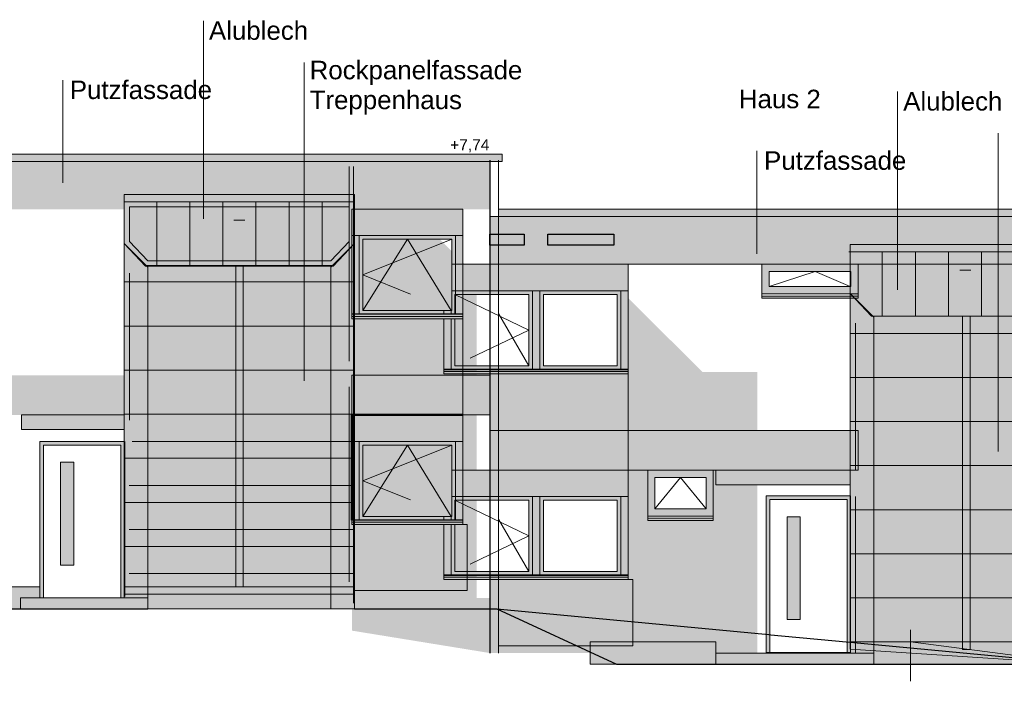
# Model space of a CAD drawing. Header units: metres. Extents: x -8.5 to 47, y -9.6 to 55.9.
# Tile 5 of 13: x 14.8 to 28.2, y 19.3 to 28.3. Entities that reach past the tile are written whole.
import ezdxf

# ---------------------------------------------------------------- set-up
doc = ezdxf.new("R2010")
doc.units = ezdxf.units.M
doc.set_wipeout_variables(frame=1)
doc.linetypes.add('Linienart-2', pattern=[2.999816, 1.999869, -0.999947])
doc.linetypes.add('Linienart-3', pattern=[3.999763, 2.999816, -0.999947])
for name, color, linetype in [('002AA_AA', 109, 'Continuous'), ('003ARCH_A', 7, 'Continuous'), ('003TX_ML', 7, 'Continuous'), ('003TX_TXT', 7, 'Continuous')]:
    doc.layers.add(name, color=color, linetype=linetype)
doc.layers.add('003SON_SON', color=7, linetype='Continuous', plot=False)
doc.styles.add('ARIAL', font='arial.ttf')
doc.styles.add('Arial (bold)', font='arial.ttf')
doc.styles.add('Arial Narrow', font='arial.ttf')

# ---------------------------------------------------------------- blocks, each defined once
blk = doc.blocks.new('Gruppe-40-1')
at = {"layer": '003ARCH_A', "linetype": 'Continuous', "lineweight": 0}
for points in [[(-12.488, -16.334), (-12.488, -14.904), (-9.978, -14.904), (-9.978, -16.334), (-10.078, -16.334), (-10.078, -15.264), (-12.388, -15.264), (-12.388, -16.334)], [(-12.388, -15.264), (-11.283, -15.264), (-11.283, -16.334), (-12.388, -16.334)], [(-11.283, -15.264), (-11.183, -15.264), (-11.183, -16.334), (-11.283, -16.334)], [(-11.183, -15.264), (-10.078, -15.264), (-10.078, -16.334), (-11.183, -16.334)]]:
    blk.add_hatch(color=252, dxfattribs=at).paths.add_polyline_path(points)
at = {"layer": '003ARCH_A', "linetype": 'Continuous', "lineweight": 0, "true_color": 0xaaaaaa}
blk.add_hatch(color=253, dxfattribs=at).paths.add_polyline_path([(-12.488, -16.364), (-9.978, -16.364), (-9.978, -16.394), (-12.488, -16.394)])
at = {"layer": '003ARCH_A', "color": 7, "linetype": 'Continuous', "lineweight": 13}
for p, q in [((-9.978, -15.264), (-12.488, -15.264)), ((-12.388, -16.284), (-12.388, -15.314)), ((-11.283, -16.284), (-11.283, -15.314)), ((-11.183, -16.284), (-11.183, -15.314)), ((-10.078, -16.284), (-10.078, -15.314)), ((-9.978, -16.334), (-12.488, -16.334))]:
    blk.add_line(p, q, dxfattribs=at)
at = {"layer": '003ARCH_A', "color": 7, "linetype": 'Continuous', "lineweight": 18, "flags": 128}
for points in [[(-12.488, -16.334), (-12.488, -14.904), (-9.978, -14.904), (-9.978, -16.334), (-10.078, -16.334), (-10.078, -15.264), (-12.388, -15.264), (-12.388, -16.334)], [(-12.388, -15.264), (-11.283, -15.264), (-11.283, -16.334), (-12.388, -16.334)], [(-11.283, -15.264), (-11.183, -15.264), (-11.183, -16.334), (-11.283, -16.334)], [(-11.183, -15.264), (-10.078, -15.264), (-10.078, -16.334), (-11.183, -16.334)], [(-12.488, -16.364), (-9.978, -16.364), (-9.978, -16.394), (-12.488, -16.394)]]:
    blk.add_lwpolyline(points, close=True, dxfattribs=at)
at = {"color": 255, "linetype": 'Continuous', "lineweight": 18}
for points in [[(-12.338, -15.314), (-11.333, -15.314), (-11.333, -16.284), (-12.338, -16.284)], [(-11.133, -15.314), (-10.128, -15.314), (-10.128, -16.284), (-11.133, -16.284)]]:
    blk.add_wipeout(points, dxfattribs=at).dxf.layer = '003ARCH_A'
at = {"layer": '003ARCH_A', "color": 7, "linetype": 'Linienart-2', "lineweight": 18}
blk.add_line((-11.333, -16.284), (-11.743, -15.574), dxfattribs=at)
at = {"layer": '003ARCH_A', "color": 7, "linetype": 'Continuous', "lineweight": 35}
blk.add_line((-12.488, -16.334), (-9.978, -16.334), dxfattribs=at)
at = {"layer": '003ARCH_A', "color": 7, "linetype": 'Continuous', "lineweight": 18, "flags": 128}
for points in [[(-12.338, -15.314), (-11.333, -15.314), (-11.333, -16.284), (-12.338, -16.284)], [(-11.133, -15.314), (-10.128, -15.314), (-10.128, -16.284), (-11.133, -16.284)], [(-12.488, -16.334), (-9.978, -16.334), (-9.978, -16.364), (-12.488, -16.364)]]:
    blk.add_lwpolyline(points, close=True, dxfattribs=at)
at = {"layer": '003ARCH_A', "color": 7, "linetype": 'Linienart-2', "lineweight": 18, "flags": 128}
blk.add_lwpolyline([(-12.338, -15.314), (-11.333, -15.799), (-12.338, -16.284)], dxfattribs=at)
blk = doc.blocks.new('Gruppe-41-1')
at = {"layer": '003ARCH_A', "linetype": 'Continuous', "lineweight": 0}
for points in [[(-12.488, -19.134), (-12.488, -17.704), (-9.978, -17.704), (-9.978, -19.134), (-10.078, -19.134), (-10.078, -18.064), (-12.388, -18.064), (-12.388, -19.134)], [(-12.388, -18.064), (-11.283, -18.064), (-11.283, -19.134), (-12.388, -19.134)], [(-11.283, -18.064), (-11.183, -18.064), (-11.183, -19.134), (-11.283, -19.134)], [(-11.183, -18.064), (-10.078, -18.064), (-10.078, -19.134), (-11.183, -19.134)]]:
    blk.add_hatch(color=252, dxfattribs=at).paths.add_polyline_path(points)
at = {"layer": '003ARCH_A', "linetype": 'Continuous', "lineweight": 0, "true_color": 0xaaaaaa}
blk.add_hatch(color=253, dxfattribs=at).paths.add_polyline_path([(-12.488, -19.164), (-9.978, -19.164), (-9.978, -19.194), (-12.488, -19.194)])
at = {"layer": '003ARCH_A', "color": 7, "linetype": 'Continuous', "lineweight": 13}
for p, q in [((-9.978, -18.064), (-12.488, -18.064)), ((-12.388, -19.084), (-12.388, -18.114)), ((-11.283, -19.084), (-11.283, -18.114)), ((-11.183, -19.084), (-11.183, -18.114)), ((-10.078, -19.084), (-10.078, -18.114)), ((-9.978, -19.134), (-12.488, -19.134))]:
    blk.add_line(p, q, dxfattribs=at)
at = {"layer": '003ARCH_A', "color": 7, "linetype": 'Continuous', "lineweight": 18, "flags": 128}
for points in [[(-12.488, -19.134), (-12.488, -17.704), (-9.978, -17.704), (-9.978, -19.134), (-10.078, -19.134), (-10.078, -18.064), (-12.388, -18.064), (-12.388, -19.134)], [(-12.388, -18.064), (-11.283, -18.064), (-11.283, -19.134), (-12.388, -19.134)], [(-11.283, -18.064), (-11.183, -18.064), (-11.183, -19.134), (-11.283, -19.134)], [(-11.183, -18.064), (-10.078, -18.064), (-10.078, -19.134), (-11.183, -19.134)], [(-12.488, -19.164), (-9.978, -19.164), (-9.978, -19.194), (-12.488, -19.194)]]:
    blk.add_lwpolyline(points, close=True, dxfattribs=at)
at = {"color": 255, "linetype": 'Continuous', "lineweight": 18}
for points in [[(-12.338, -18.114), (-11.333, -18.114), (-11.333, -19.084), (-12.338, -19.084)], [(-11.133, -18.114), (-10.128, -18.114), (-10.128, -19.084), (-11.133, -19.084)]]:
    blk.add_wipeout(points, dxfattribs=at).dxf.layer = '003ARCH_A'
at = {"layer": '003ARCH_A', "color": 7, "linetype": 'Linienart-2', "lineweight": 18}
blk.add_line((-11.333, -19.084), (-11.743, -18.374), dxfattribs=at)
at = {"layer": '003ARCH_A', "color": 7, "linetype": 'Continuous', "lineweight": 35}
blk.add_line((-12.488, -19.134), (-9.978, -19.134), dxfattribs=at)
at = {"layer": '003ARCH_A', "color": 7, "linetype": 'Continuous', "lineweight": 18, "flags": 128}
for points in [[(-12.338, -18.114), (-11.333, -18.114), (-11.333, -19.084), (-12.338, -19.084)], [(-11.133, -18.114), (-10.128, -18.114), (-10.128, -19.084), (-11.133, -19.084)], [(-12.488, -19.134), (-9.978, -19.134), (-9.978, -19.164), (-12.488, -19.164)]]:
    blk.add_lwpolyline(points, close=True, dxfattribs=at)
at = {"layer": '003ARCH_A', "color": 7, "linetype": 'Linienart-2', "lineweight": 18, "flags": 128}
blk.add_lwpolyline([(-12.338, -18.114), (-11.333, -18.599), (-12.338, -19.084)], dxfattribs=at)
blk = doc.blocks.new('Gruppe-42-1')
at = {"layer": '003ARCH_A', "linetype": 'Continuous', "lineweight": 0}
for points in [[(-12.228, -15.584), (-12.228, -14.154), (-13.738, -14.154), (-13.738, -15.584), (-13.638, -15.584), (-13.638, -14.514), (-12.328, -14.514), (-12.328, -15.584)], [(-13.638, -14.514), (-12.328, -14.514), (-12.328, -15.584), (-13.638, -15.584)]]:
    blk.add_hatch(color=252, dxfattribs=at).paths.add_polyline_path(points)
at = {"layer": '003ARCH_A', "color": 7, "linetype": 'Continuous', "lineweight": 15}
for p, q in [((-12.228, -14.514), (-13.738, -14.514)), ((-12.228, -15.584), (-13.738, -15.584))]:
    blk.add_line(p, q, dxfattribs=at)
at = {"layer": '003ARCH_A', "color": 7, "linetype": 'Continuous', "lineweight": 18, "flags": 128}
for points in [[(-12.228, -15.584), (-12.228, -14.154), (-13.738, -14.154), (-13.738, -15.584), (-13.638, -15.584), (-13.638, -14.514), (-12.328, -14.514), (-12.328, -15.584)], [(-13.638, -14.514), (-12.328, -14.514), (-12.328, -15.584), (-13.638, -15.584)]]:
    blk.add_lwpolyline(points, close=True, dxfattribs=at)
at = {"color": 255, "linetype": 'Continuous', "lineweight": 18}
blk.add_wipeout([(-13.588, -14.564), (-12.378, -14.564), (-12.378, -15.534), (-13.588, -15.534)], dxfattribs=at).dxf.layer = '003ARCH_A'
at = {"layer": '003ARCH_A', "color": 7, "linetype": 'Continuous', "lineweight": 35}
blk.add_line((-13.738, -15.584), (-12.228, -15.584), dxfattribs=at)
at = {"layer": '003ARCH_A', "color": 7, "linetype": 'Continuous', "lineweight": 18, "flags": 128}
blk.add_lwpolyline([(-13.588, -14.564), (-12.378, -14.564), (-12.378, -15.534), (-13.588, -15.534)], close=True, dxfattribs=at)
at = {"color": 255, "linetype": 'Continuous', "lineweight": 18}
blk.add_wipeout([(-13.738, -15.584), (-12.228, -15.584), (-12.228, -15.644), (-13.738, -15.644)], dxfattribs=at).dxf.layer = '003ARCH_A'
at = {"layer": '003ARCH_A', "linetype": 'Continuous', "lineweight": 0, "true_color": 0xbbbbbb}
blk.add_hatch(color=9, dxfattribs=at).paths.add_polyline_path([(-13.738, -15.614), (-12.228, -15.614), (-12.228, -15.644), (-13.738, -15.644)])
at = {"layer": '003ARCH_A', "color": 7, "linetype": 'Continuous', "lineweight": 18}
blk.add_line((-13.738, -15.614), (-12.228, -15.614), dxfattribs=at)
at = {"layer": '003ARCH_A', "color": 7, "linetype": 'Linienart-3', "lineweight": 18, "flags": 128}
blk.add_lwpolyline([(-12.388, -15.534), (-12.983, -14.564), (-13.588, -15.534)], dxfattribs=at)
at = {"layer": '003ARCH_A', "color": 7, "linetype": 'Linienart-2', "lineweight": 18, "flags": 128}
blk.add_lwpolyline([(-12.378, -14.564), (-13.588, -15.049), (-12.388, -15.534)], dxfattribs=at)
at = {"layer": '003ARCH_A', "color": 7, "linetype": 'Continuous', "lineweight": 18, "flags": 128}
for points in [[(-13.738, -15.584), (-12.228, -15.584), (-12.228, -15.644), (-13.738, -15.644)], [(-13.738, -15.614), (-12.228, -15.614), (-12.228, -15.644), (-13.738, -15.644)]]:
    blk.add_lwpolyline(points, close=True, dxfattribs=at)
blk = doc.blocks.new('Gruppe-43-1')
at = {"layer": '003ARCH_A', "linetype": 'Continuous', "lineweight": 0}
for points in [[(-12.228, -18.384), (-12.228, -16.954), (-13.738, -16.954), (-13.738, -18.384), (-13.638, -18.384), (-13.638, -17.314), (-12.328, -17.314), (-12.328, -18.384)], [(-13.638, -17.314), (-12.328, -17.314), (-12.328, -18.384), (-13.638, -18.384)]]:
    blk.add_hatch(color=252, dxfattribs=at).paths.add_polyline_path(points)
at = {"layer": '003ARCH_A', "color": 7, "linetype": 'Continuous', "lineweight": 15}
for p, q in [((-12.228, -17.314), (-13.738, -17.314)), ((-12.228, -18.384), (-13.738, -18.384))]:
    blk.add_line(p, q, dxfattribs=at)
at = {"layer": '003ARCH_A', "color": 7, "linetype": 'Continuous', "lineweight": 18, "flags": 128}
for points in [[(-12.228, -18.384), (-12.228, -16.954), (-13.738, -16.954), (-13.738, -18.384), (-13.638, -18.384), (-13.638, -17.314), (-12.328, -17.314), (-12.328, -18.384)], [(-13.638, -17.314), (-12.328, -17.314), (-12.328, -18.384), (-13.638, -18.384)]]:
    blk.add_lwpolyline(points, close=True, dxfattribs=at)
at = {"color": 255, "linetype": 'Continuous', "lineweight": 18}
blk.add_wipeout([(-13.588, -17.364), (-12.378, -17.364), (-12.378, -18.334), (-13.588, -18.334)], dxfattribs=at).dxf.layer = '003ARCH_A'
at = {"layer": '003ARCH_A', "color": 7, "linetype": 'Continuous', "lineweight": 35}
blk.add_line((-13.738, -18.384), (-12.228, -18.384), dxfattribs=at)
at = {"layer": '003ARCH_A', "color": 7, "linetype": 'Continuous', "lineweight": 18, "flags": 128}
blk.add_lwpolyline([(-13.588, -17.364), (-12.378, -17.364), (-12.378, -18.334), (-13.588, -18.334)], close=True, dxfattribs=at)
at = {"color": 255, "linetype": 'Continuous', "lineweight": 18}
blk.add_wipeout([(-13.738, -18.384), (-12.228, -18.384), (-12.228, -18.444), (-13.738, -18.444)], dxfattribs=at).dxf.layer = '003ARCH_A'
at = {"layer": '003ARCH_A', "linetype": 'Continuous', "lineweight": 0, "true_color": 0xbbbbbb}
blk.add_hatch(color=9, dxfattribs=at).paths.add_polyline_path([(-13.738, -18.414), (-12.228, -18.414), (-12.228, -18.444), (-13.738, -18.444)])
at = {"layer": '003ARCH_A', "color": 7, "linetype": 'Continuous', "lineweight": 18}
blk.add_line((-13.738, -18.414), (-12.228, -18.414), dxfattribs=at)
at = {"layer": '003ARCH_A', "color": 7, "linetype": 'Linienart-3', "lineweight": 18, "flags": 128}
blk.add_lwpolyline([(-12.388, -18.334), (-12.983, -17.364), (-13.588, -18.334)], dxfattribs=at)
at = {"layer": '003ARCH_A', "color": 7, "linetype": 'Linienart-2', "lineweight": 18, "flags": 128}
blk.add_lwpolyline([(-12.378, -17.364), (-13.588, -17.849), (-12.378, -18.334)], dxfattribs=at)
at = {"layer": '003ARCH_A', "color": 7, "linetype": 'Continuous', "lineweight": 18, "flags": 128}
for points in [[(-13.738, -18.384), (-12.228, -18.384), (-12.228, -18.444), (-13.738, -18.444)], [(-13.738, -18.414), (-12.228, -18.414), (-12.228, -18.444), (-13.738, -18.444)]]:
    blk.add_lwpolyline(points, close=True, dxfattribs=at)
blk = doc.blocks.new('Gruppe-45-1')
at = {"layer": '003ARCH_A', "linetype": 'Continuous', "lineweight": 0}
blk.add_hatch(color=252, dxfattribs=at).paths.add_polyline_path([(-8.163, -14.904), (-6.853, -14.904), (-6.853, -15.306), (-8.163, -15.306)])
at = {"layer": '003ARCH_A', "linetype": 'Continuous', "lineweight": 0, "true_color": 0xbbbbbb}
blk.add_hatch(color=9, dxfattribs=at).paths.add_polyline_path([(-8.163, -15.336), (-6.853, -15.336), (-6.853, -15.366), (-8.163, -15.366)])
at = {"layer": '003ARCH_A', "color": 7, "linetype": 'Continuous', "lineweight": 18, "flags": 128}
for points in [[(-8.163, -14.904), (-6.853, -14.904), (-6.853, -15.306), (-8.163, -15.306)], [(-8.163, -15.306), (-6.853, -15.306), (-6.853, -15.336), (-8.163, -15.336)], [(-8.163, -15.336), (-6.853, -15.336), (-6.853, -15.366), (-8.163, -15.366)]]:
    blk.add_lwpolyline(points, close=True, dxfattribs=at)
at = {"color": 255, "linetype": 'Continuous', "lineweight": 18}
blk.add_wipeout([(-8.063, -15.004), (-6.953, -15.004), (-6.953, -15.206), (-8.063, -15.206)], dxfattribs=at).dxf.layer = '003ARCH_A'
at = {"layer": '003ARCH_A', "color": 7, "linetype": 'Continuous', "lineweight": 18, "flags": 128}
blk.add_lwpolyline([(-8.063, -15.004), (-6.953, -15.004), (-6.953, -15.206), (-8.063, -15.206)], close=True, dxfattribs=at)
at = {"layer": '003ARCH_A', "color": 7, "linetype": 'Linienart-2', "lineweight": 18, "flags": 128}
blk.add_lwpolyline([(-8.063, -15.206), (-7.438, -15.004), (-6.958, -15.206)], dxfattribs=at)
blk = doc.blocks.new('Gruppe-46-1')
at = {"layer": '003ARCH_A', "linetype": 'Continuous', "lineweight": 0}
blk.add_hatch(color=252, dxfattribs=at).paths.add_polyline_path([(-9.714, -17.704), (-8.824, -17.704), (-8.824, -18.33), (-9.714, -18.33)])
at = {"layer": '003ARCH_A', "color": 7, "linetype": 'Continuous', "lineweight": 18, "flags": 128}
blk.add_lwpolyline([(-9.714, -17.704), (-8.824, -17.704), (-8.824, -18.33), (-9.714, -18.33)], close=True, dxfattribs=at)
at = {"color": 255, "linetype": 'Continuous', "lineweight": 18}
for points in [[(-9.619, -17.804), (-8.92, -17.804), (-8.92, -18.23), (-9.619, -18.23)], [(-9.714, -18.33), (-8.824, -18.33), (-8.824, -18.36), (-9.714, -18.36)]]:
    blk.add_wipeout(points, dxfattribs=at).dxf.layer = '003ARCH_A'
at = {"layer": '003ARCH_A', "linetype": 'Continuous', "lineweight": 0, "true_color": 0xbbbbbb}
blk.add_hatch(color=9, dxfattribs=at).paths.add_polyline_path([(-9.714, -18.36), (-8.824, -18.36), (-8.824, -18.39), (-9.714, -18.39)])
at = {"layer": '003ARCH_A', "color": 7, "linetype": 'Continuous', "lineweight": 18}
blk.add_line((-9.714, -18.36), (-8.824, -18.36), dxfattribs=at)
at = {"layer": '003ARCH_A', "color": 7, "linetype": 'Continuous', "lineweight": 18, "flags": 128}
for points in [[(-9.619, -17.804), (-8.92, -17.804), (-8.92, -18.23), (-9.619, -18.23)], [(-9.714, -18.33), (-8.824, -18.33), (-8.824, -18.36), (-9.714, -18.36)], [(-9.714, -18.36), (-8.824, -18.36), (-8.824, -18.39), (-9.714, -18.39)]]:
    blk.add_lwpolyline(points, close=True, dxfattribs=at)
at = {"layer": '003ARCH_A', "color": 7, "linetype": 'Linienart-2', "lineweight": 18, "flags": 128}
blk.add_lwpolyline([(-9.619, -18.23), (-9.269, -17.804), (-8.92, -18.23)], dxfattribs=at)
blk = doc.blocks.new('Gruppe-55-1')
at = {"layer": '003ARCH_A', "linetype": 'Continuous', "lineweight": 0, "true_color": 0xdddddd}
blk.add_hatch(color=254, dxfattribs=at).paths.add_polyline_path([(-16.764, -14.054), (-13.704, -14.054), (-13.704, -14.622), (-13.994, -14.928), (-16.544, -14.928), (-16.834, -14.622), (-16.834, -14.054), (-16.764, -14.054)])
at = {"layer": '003ARCH_A', "linetype": 'Continuous', "lineweight": 0, "true_color": 0x800000}
blk.add_hatch(color=16, dxfattribs=at).paths.add_polyline_path([(-13.774, -14.124), (-16.764, -14.124), (-16.764, -14.594), (-16.514, -14.858), (-15.344, -14.858), (-14.024, -14.858), (-13.774, -14.594)])
at = {"layer": '003ARCH_A', "linetype": 'Continuous', "lineweight": 0, "true_color": 0xf7eee6}
for points in [[(-16.834, -14.622), (-16.544, -14.919), (-13.994, -14.919), (-13.704, -14.622), (-13.704, -19.394), (-16.834, -19.394)], [(-15.318, -14.928), (-15.217, -14.928), (-15.217, -19.294), (-15.318, -19.294)]]:
    blk.add_hatch(color=7, dxfattribs=at).paths.add_polyline_path(points)
at = {"layer": '003ARCH_A', "color": 7, "linetype": 'Linienart-2', "lineweight": 18}
blk.add_line((-13.774, -13.574), (-13.774, -19.514), dxfattribs=at)
at = {"layer": '003ARCH_A', "color": 7, "linetype": 'Continuous', "lineweight": 18}
for p, q in [((-13.714, -13.574), (-13.714, -19.514)), ((-15.344, -14.305), (-15.194, -14.305)), ((-13.701, -15.144), (-16.834, -15.144)), ((-13.701, -15.744), (-16.834, -15.744)), ((-13.701, -16.344), (-16.834, -16.344)), ((-13.701, -16.944), (-16.834, -16.944)), ((-13.701, -17.544), (-16.834, -17.544)), ((-13.701, -18.144), (-16.834, -18.144)), ((-13.701, -18.744), (-16.834, -18.744))]:
    blk.add_line(p, q, dxfattribs=at)
at = {"layer": '003ARCH_A', "color": 7, "linetype": 'Linienart-2', "lineweight": 9}
blk.add_line((-16.764, -17.024), (-16.764, -14.224), dxfattribs=at)
at = {"layer": '003ARCH_A', "color": 7, "linetype": 'Linienart-2', "lineweight": 15}
blk.add_line((-13.774, -14.224), (-13.774, -19.514), dxfattribs=at)
at = {"layer": '003ARCH_A', "color": 7, "linetype": 'Continuous', "lineweight": 15}
for p, q in [((-16.514, -14.944), (-16.764, -14.694)), ((-14.024, -14.944), (-13.774, -14.694)), ((-16.514, -14.944), (-16.514, -19.514)), ((-14.024, -14.944), (-14.024, -19.594))]:
    blk.add_line(p, q, dxfattribs=at)
at = {"layer": '003ARCH_A', "color": 7, "linetype": 'Continuous', "lineweight": 18, "flags": 128}
blk.add_lwpolyline([(-16.764, -14.054), (-13.704, -14.054), (-13.704, -14.622), (-13.994, -14.928), (-16.544, -14.928), (-16.834, -14.622), (-16.834, -14.054), (-16.764, -14.054)], dxfattribs=at)
for points in [[(-13.774, -14.124), (-16.764, -14.124), (-16.764, -14.594), (-16.514, -14.858), (-15.344, -14.858), (-14.024, -14.858), (-13.774, -14.594)], [(-16.834, -14.622), (-16.544, -14.919), (-13.994, -14.919), (-13.704, -14.622), (-13.704, -19.394), (-16.834, -19.394)], [(-15.318, -14.928), (-15.217, -14.928), (-15.217, -19.294), (-15.318, -19.294)]]:
    blk.add_lwpolyline(points, close=True, dxfattribs=at)
blk = doc.blocks.new('Gruppe-56-1')
at = {"layer": '003ARCH_A', "linetype": 'Continuous', "lineweight": 0, "true_color": 0xdddddd}
blk.add_hatch(color=254, dxfattribs=at).paths.add_polyline_path([(-6.958, -14.634), (-3.828, -14.634), (-3.828, -15.302), (-4.118, -15.608), (-6.669, -15.608), (-6.958, -15.302)])
at = {"layer": '003ARCH_A', "linetype": 'Continuous', "lineweight": 0, "true_color": 0xf7eee6}
for points in [[(-6.955, -15.306), (-6.669, -15.608), (-4.118, -15.608), (-3.839, -15.312), (-3.838, -20.344), (-6.958, -20.144), (-6.958, -15.302)], [(-5.43, -15.608), (-5.328, -15.608), (-5.328, -20.148), (-5.43, -20.148)]]:
    blk.add_hatch(color=7, dxfattribs=at).paths.add_polyline_path(points)
at = {"layer": '003ARCH_A', "color": 7, "linetype": 'Linienart-2', "lineweight": 18}
blk.add_line((-3.898, -14.254), (-3.898, -20.194), dxfattribs=at)
at = {"layer": '003ARCH_A', "color": 7, "linetype": 'Continuous', "lineweight": 18}
for p, q in [((-3.838, -14.254), (-3.838, -20.194)), ((-6.978, -14.734), (-3.828, -14.734)), ((-5.468, -14.985), (-5.318, -14.985)), ((-6.954, -15.844), (-3.803, -15.844)), ((-6.954, -16.444), (-3.803, -16.444)), ((-6.954, -17.044), (-3.803, -17.044)), ((-6.954, -17.644), (-3.803, -17.644)), ((-6.954, -18.244), (-3.803, -18.244)), ((-6.954, -18.844), (-3.803, -18.844)), ((-6.954, -19.444), (-3.803, -19.444)), ((-6.954, -20.044), (-3.803, -20.044))]:
    blk.add_line(p, q, dxfattribs=at)
at = {"layer": '003ARCH_A', "color": 7, "linetype": 'Linienart-2', "lineweight": 9}
blk.add_line((-6.888, -17.704), (-6.888, -14.904), dxfattribs=at)
at = {"layer": '003ARCH_A', "color": 7, "linetype": 'Linienart-2', "lineweight": 15}
blk.add_line((-3.898, -14.904), (-3.898, -20.194), dxfattribs=at)
at = {"layer": '003ARCH_A', "color": 7, "linetype": 'Continuous', "lineweight": 15}
for p, q in [((-6.638, -15.624), (-6.888, -15.374)), ((-4.148, -15.624), (-3.898, -15.374)), ((-6.638, -15.624), (-6.638, -20.194)), ((-4.148, -15.624), (-4.148, -20.344)), ((-6.888, -20.194), (-6.888, -18.064))]:
    blk.add_line(p, q, dxfattribs=at)
at = {"layer": '003ARCH_A', "color": 7, "linetype": 'Continuous', "lineweight": 18, "flags": 128}
for points in [[(-6.958, -14.634), (-3.828, -14.634), (-3.828, -15.302), (-4.118, -15.608), (-6.669, -15.608), (-6.958, -15.302)], [(-5.43, -15.608), (-5.328, -15.608), (-5.328, -20.148), (-5.43, -20.148)]]:
    blk.add_lwpolyline(points, close=True, dxfattribs=at)
blk.add_lwpolyline([(-6.955, -15.306), (-6.669, -15.608), (-4.118, -15.608), (-3.839, -15.312), (-3.838, -20.344), (-6.958, -20.144), (-6.958, -15.302)], dxfattribs=at)
blk = doc.blocks.new('Gruppe-59-1')
at = {"layer": '003ARCH_A', "linetype": 'Continuous', "lineweight": 0, "true_color": 0xbbbbbb}
blk.add_hatch(color=9, dxfattribs=at).paths.add_polyline_path([(-8.101, -18.056), (-6.954, -18.056), (-6.954, -20.186), (-8.101, -20.186)])
at = {"layer": '003ARCH_A', "color": 7, "linetype": 'Continuous', "lineweight": 18, "flags": 128}
blk.add_lwpolyline([(-8.101, -18.056), (-6.954, -18.056), (-6.954, -20.186), (-8.101, -20.186)], close=True, dxfattribs=at)
at = {"color": 255, "linetype": 'Continuous', "lineweight": 18}
blk.add_wipeout([(-8.051, -18.106), (-7.001, -18.106), (-7.001, -20.186), (-8.051, -20.186)], dxfattribs=at).dxf.layer = '003ARCH_A'
at = {"layer": '003ARCH_A', "linetype": 'Continuous', "lineweight": 0, "true_color": 0xbbbbbb}
blk.add_hatch(color=9, dxfattribs=at).paths.add_polyline_path([(-7.819, -18.339), (-7.639, -18.339), (-7.639, -19.739), (-7.819, -19.739)])
at = {"layer": '003ARCH_A', "color": 7, "linetype": 'Continuous', "lineweight": 18, "flags": 128}
for points in [[(-8.051, -18.106), (-7.001, -18.106), (-7.001, -20.186), (-8.051, -20.186)], [(-7.819, -18.339), (-7.639, -18.339), (-7.639, -19.739), (-7.819, -19.739)]]:
    blk.add_lwpolyline(points, close=True, dxfattribs=at)
blk = doc.blocks.new('Gruppe-61-1')
at = {"layer": '003ARCH_A', "linetype": 'Continuous', "lineweight": 0, "true_color": 0xbbbbbb}
blk.add_hatch(color=9, dxfattribs=at).paths.add_polyline_path([(-17.982, -17.314), (-16.834, -17.314), (-16.834, -19.444), (-17.982, -19.444)])
at = {"layer": '003ARCH_A', "color": 7, "linetype": 'Continuous', "lineweight": 15}
blk.add_line((-16.828, -19.424), (-16.828, -17.314), dxfattribs=at)
at = {"layer": '003ARCH_A', "color": 7, "linetype": 'Continuous', "lineweight": 18, "flags": 128}
blk.add_lwpolyline([(-17.982, -17.314), (-16.834, -17.314), (-16.834, -19.444), (-17.982, -19.444)], close=True, dxfattribs=at)
at = {"color": 255, "linetype": 'Continuous', "lineweight": 18}
blk.add_wipeout([(-17.932, -17.364), (-16.882, -17.364), (-16.882, -19.444), (-17.932, -19.444)], dxfattribs=at).dxf.layer = '003ARCH_A'
at = {"layer": '003ARCH_A', "linetype": 'Continuous', "lineweight": 0, "true_color": 0xbbbbbb}
blk.add_hatch(color=9, dxfattribs=at).paths.add_polyline_path([(-17.7, -17.597), (-17.52, -17.597), (-17.52, -18.997), (-17.7, -18.997)])
at = {"layer": '003ARCH_A', "color": 7, "linetype": 'Continuous', "lineweight": 18, "flags": 128}
for points in [[(-17.932, -17.364), (-16.882, -17.364), (-16.882, -19.444), (-17.932, -19.444)], [(-17.7, -17.597), (-17.52, -17.597), (-17.52, -18.997), (-17.7, -18.997)]]:
    blk.add_lwpolyline(points, close=True, dxfattribs=at)
blk = doc.blocks.new('Gruppe-62-1')
at = {"layer": '003ARCH_A', "color": 7, "linetype": 'Continuous', "lineweight": 18}
for p, q in [((-16.393, -14.059), (-16.393, -14.929)), ((-15.943, -14.059), (-15.943, -14.929)), ((-15.493, -14.059), (-15.493, -14.929)), ((-15.043, -14.059), (-15.043, -14.929)), ((-14.593, -14.059), (-14.593, -14.929)), ((-14.143, -14.059), (-14.143, -14.929))]:
    blk.add_line(p, q, dxfattribs=at)
blk = doc.blocks.new('Gruppe-63-1')
at = {"layer": '003ARCH_A', "color": 7, "linetype": 'Continuous', "lineweight": 18}
for p, q in [((-6.523, -14.734), (-6.523, -15.604)), ((-6.073, -14.734), (-6.073, -15.604)), ((-5.623, -14.734), (-5.623, -15.604)), ((-5.173, -14.734), (-5.173, -15.604)), ((-4.723, -14.734), (-4.723, -15.604)), ((-4.273, -14.734), (-4.273, -15.604)), ((-3.823, -14.734), (-3.823, -15.299))]:
    blk.add_line(p, q, dxfattribs=at)

msp = doc.modelspace()

# ---------------------------------------------------------------- hatches: boundary and pattern name
at = {"layer": '003ARCH_A', "linetype": 'Continuous', "lineweight": 0}
for points in [[(8.2936, 26.4779), (21.3736, 26.4779), (21.3736, 26.3779), (8.2936, 26.3779)], [(21.3236, 25.7279), (29.3636, 25.7279), (29.3636, 25.6279), (21.3236, 25.6279)], [(21.2036, 25.6279), (29.2036, 25.6279), (29.2036, 24.9779), (21.2036, 24.9779)], [(21.2036, 25.3903), (21.6737, 25.3903), (21.6737, 25.2403), (21.2036, 25.2403)], [(21.9937, 25.3903), (22.8937, 25.3903), (22.8937, 25.2403), (21.9937, 25.2403)], [(19.3663, 24.2379), (20.8386, 24.2379), (20.8386, 22.9279), (19.3663, 22.9279)], [(19.3286, 23.4679), (21.2036, 23.4679), (21.2036, 22.9279), (19.3286, 22.9279)], [(21.3236, 23.4879), (23.0867, 23.4879), (23.0867, 22.1779), (21.3236, 22.1779)], [(14.8326, 22.9301), (16.2326, 22.9301), (16.2326, 22.7301), (14.8326, 22.7301)], [(21.2036, 22.7179), (26.2136, 22.7179), (26.2136, 22.1779), (21.2036, 22.1779)], [(24.2776, 22.1783), (26.1086, 22.1783), (26.1086, 21.9783), (24.2776, 21.9783)], [(19.3663, 21.4379), (20.8963, 21.4379), (20.8963, 20.5379), (19.3663, 20.5379)], [(21.3236, 20.6879), (23.1486, 20.6879), (23.1486, 19.7879), (21.3236, 19.7879)], [(8.7686, 20.5879), (8.7686, 20.4379), (12.6486, 20.4379), (12.6486, 20.5879), (15.085, 20.5879), (15.085, 20.4379), (14.8226, 20.4379), (14.8226, 20.2879), (8.3436, 20.2879), (8.3436, 20.5879)], [(16.2326, 20.5879), (19.3663, 20.5879), (19.3664, 20.2879), (16.5526, 20.2879), (16.5526, 20.4379), (16.2326, 20.4379)], [(14.8226, 20.4379), (16.5526, 20.4379), (16.5526, 20.2879), (14.8226, 20.2879)], [(19.3257, 20.4379), (21.2036, 20.4379), (21.2036, 19.6879), (19.3286, 19.9926), (19.3286, 20.4379)], [(24.2776, 19.8379), (24.2776, 19.7179), (24.2776, 19.5379), (22.5687, 19.5379), (22.5687, 19.8379)], [(26.1086, 19.8379), (26.9287, 19.8379), (29.2636, 19.5379), (29.2636, 19.5379), (26.4286, 19.5379), (26.4286, 19.6879), (26.1131, 19.6879), (26.1131, 19.8379)], [(24.2776, 19.6879), (26.4286, 19.6879), (26.4286, 19.5379), (24.2776, 19.5379)]]:
    msp.add_hatch(color=254, dxfattribs=at).paths.add_polyline_path(points)
at = {"layer": '003SON_SON', "linetype": 'Continuous', "lineweight": 0}
msp.add_hatch(color=251, dxfattribs=at).paths.add_polyline_path([(21.3504, 25.7279), (21.8805, 25.7279), (24.0957, 23.5128), (24.8456, 23.5128), (24.8456, 19.6879), (21.3504, 19.6879)])

# ---------------------------------------------------------------- linework, layer by layer
at = {"layer": '002AA_AA', "color": 7}
for p, q in [((8.3436, 20.2879), (14.8287, 20.2879)), ((14.8287, 20.2879), (16.5526, 20.2879)), ((19.3626, 20.2879), (21.3011, 20.2879)), ((21.3011, 20.2879), (22.9273, 19.5379)), ((22.9273, 19.5379), (24.7047, 19.5379)), ((24.7047, 19.5379), (26.4821, 19.5379)), ((26.4821, 19.5379), (29.2636, 19.5379))]:
    msp.add_line(p, q, dxfattribs=at)
at = {"layer": '003ARCH_A', "color": 7, "linetype": 'Continuous', "lineweight": 15}
msp.add_line((21.2036, 26.3779), (8.4636, 26.3779), dxfattribs=at)
at = {"layer": '003ARCH_A', "color": 7, "linetype": 'Continuous', "lineweight": 18}
for p, q in [((16.2326, 25.9279), (19.3626, 25.9279)), ((16.2326, 25.8279), (16.2326, 25.9279)), ((19.3626, 25.8279), (19.3626, 25.9279)), ((16.2326, 25.8279), (19.3626, 25.8279)), ((19.3661, 21.3679), (16.2986, 21.3679)), ((19.3661, 20.7679), (16.2986, 20.7679)), ((16.5526, 20.4379), (16.5526, 20.2879)), ((26.9287, 20.0028), (26.9287, 19.3028))]:
    msp.add_line(p, q, dxfattribs=at)
at = {"layer": '003ARCH_A', "color": 254, "linetype": 'Continuous', "lineweight": 18, "flags": 128}
for points in [[(8.2936, 26.4779), (21.3736, 26.4779), (21.3736, 26.3779), (8.2936, 26.3779)], [(21.3236, 25.7279), (29.3636, 25.7279), (29.3636, 25.6279), (21.3236, 25.6279)], [(14.8326, 22.9301), (16.2326, 22.9301), (16.2326, 22.7301), (14.8326, 22.7301)], [(14.8226, 20.4379), (16.5526, 20.4379), (16.5526, 20.2879), (14.8226, 20.2879)], [(24.2776, 19.8379), (24.2776, 19.7179), (24.2776, 19.7179), (24.2776, 19.5379), (22.5687, 19.5379), (22.5687, 19.8379)], [(24.2776, 19.6879), (26.4286, 19.6879), (26.4286, 19.5379), (24.2776, 19.5379)]]:
    msp.add_lwpolyline(points, close=True, dxfattribs=at)
at = {"layer": '003ARCH_A', "color": 254, "flags": 128}
for points in [[(21.2036, 25.3903), (21.6737, 25.3903), (21.6737, 25.2403), (21.2036, 25.2403)], [(21.9937, 25.3903), (22.8937, 25.3903), (22.8937, 25.2403), (21.9937, 25.2403)]]:
    msp.add_lwpolyline(points, close=True, dxfattribs=at)
at = {"layer": '003ARCH_A', "color": 254, "linetype": 'Continuous'}
msp.add_solid([(8.4636, 22.9279), (16.3386, 22.9279), (8.4636, 23.4679), (16.3386, 23.4679)], dxfattribs=at)
at = {"layer": '003TX_TXT', "color": 7, "linetype": 'Continuous', "lineweight": 18}
for p, q in [((17.3088, 25.5952), (17.3088, 28.2926)), ((18.6786, 23.3934), (18.6786, 27.7252)), ((15.3957, 27.4859), (15.3957, 26.0859)), ((26.7521, 24.6322), (26.7521, 27.3295)), ((28.1219, 22.4303), (28.1219, 26.7622)), ((24.839, 26.5228), (24.839, 25.1228)), ((16.5526, 20.2879), (19.3626, 20.2879))]:
    msp.add_line(p, q, dxfattribs=at)

# ---------------------------------------------------------------- block references
at = {"layer": '003ARCH_A', "color": 7}
for name in ['Gruppe-62-1', 'Gruppe-63-1']:
    msp.add_blockref(name, (33.0669, 39.8821), dxfattribs=at)

# ---------------------------------------------------------------- texts
at = {"layer": '003TX_ML', "color": 7, "insert": (20.6659, 26.6808), "char_height": 0.15103, "attachment_point": 1, "line_spacing_factor": 0.970891, "style": 'ARIAL'}
msp.add_mtext('+7,74', dxfattribs=at)
at = {"layer": '003TX_TXT', "color": 7, "attachment_point": 1}
for s, insert, char_height, line_spacing_factor, style in [('Alublech', (17.3847, 28.2856), 0.25172, 0.968358, 'Arial Narrow'), ('Rockpanelfassade\\PTreppenhaus', (18.7544, 27.7479), 0.251722, 0.968358, 'Arial Narrow'), ('Putzfassade', (15.4919, 27.4792), 0.251722, 0.968358, 'Arial Narrow'), ('Haus 2', (24.593, 27.354), 0.25172, 0.970891, 'Arial (bold)'), ('Alublech', (26.828, 27.3226), 0.25172, 0.968358, 'Arial Narrow'), ('Putzfassade', (24.9352, 26.5162), 0.251722, 0.968358, 'Arial Narrow')]:
    msp.add_mtext(s, dxfattribs=dict(at, insert=insert, char_height=char_height, line_spacing_factor=line_spacing_factor, style=style))

# ---------------------------------------------------------------- next in the draw order: block references
at = {"layer": '003ARCH_A', "color": 7}
for name in ['Gruppe-40-1', 'Gruppe-45-1', 'Gruppe-41-1', 'Gruppe-46-1']:
    msp.add_blockref(name, (33.0669, 39.8821), dxfattribs=at)

# ---------------------------------------------------------------- next in the draw order: linework, layer by layer
msp.add_line((21.2036, 26.3951), (21.2036, 19.6879), dxfattribs=at)
at = {"layer": '003ARCH_A', "color": 7, "linetype": 'Continuous', "lineweight": 18}
msp.add_line((21.3236, 26.3951), (21.3236, 19.6879), dxfattribs=at)
at = {"layer": '003ARCH_A', "color": 254, "linetype": 'Continuous', "lineweight": 18, "flags": 128}
for points in [[(21.2036, 25.6279), (29.2036, 25.6279), (29.2036, 24.9779), (21.2036, 24.9779)], [(21.3236, 23.4879), (23.0867, 23.4879), (23.0867, 22.1779), (21.3236, 22.1779)], [(21.2036, 22.7179), (26.2136, 22.7179), (26.2136, 22.1779), (21.2036, 22.1779)], [(24.2776, 22.1783), (26.1086, 22.1783), (26.1086, 21.9783), (24.2776, 21.9783)], [(21.3236, 20.6879), (23.1486, 20.6879), (23.1486, 19.7879), (21.3236, 19.7879)]]:
    msp.add_lwpolyline(points, close=True, dxfattribs=at)
at = {"layer": '003ARCH_A', "color": 7, "linetype": 'Continuous', "lineweight": 18, "flags": 128}
for points in [[(21.3236, 24.9779), (23.0886, 24.9779), (23.0886, 23.4879), (21.3236, 23.4879)], [(24.9036, 24.9779), (26.2136, 24.9779), (26.2136, 24.5162), (24.9036, 24.5162)]]:
    msp.add_lwpolyline(points, close=True, dxfattribs=at)
at = {"layer": '003ARCH_A', "color": 254, "linetype": 'Continuous'}
for points in [[(21.2036, 22.7179), (23.0886, 22.7179), (21.2036, 23.5479), (23.0886, 23.5479)], [(21.2036, 19.6879), (23.0886, 19.6879), (21.2036, 20.7479), (23.0886, 20.7479)]]:
    msp.add_solid(points, dxfattribs=at)

# ---------------------------------------------------------------- next in the draw order: block references
at = {"layer": '003ARCH_A', "color": 7}
for name in ['Gruppe-42-1', 'Gruppe-43-1']:
    msp.add_blockref(name, (33.0669, 39.8821), dxfattribs=at)
at = {"layer": '003ARCH_A', "color": 254}
msp.add_blockref('Gruppe-56-1', (33.0669, 39.8821), dxfattribs=at)

# ---------------------------------------------------------------- next in the draw order: linework, layer by layer
at = {"layer": '003ARCH_A', "color": 7, "linetype": 'Continuous', "lineweight": 18}
for p, q in [((19.3666, 22.5679), (16.3386, 22.5679)), ((19.3666, 21.9679), (16.2986, 21.9679))]:
    msp.add_line(p, q, dxfattribs=at)
at = {"layer": '003ARCH_A', "color": 7, "linetype": 'Continuous', "lineweight": 15}
msp.add_line((20.8386, 21.4979), (19.3286, 21.4979), dxfattribs=at)
at = {"layer": '003ARCH_A', "color": 254, "linetype": 'Continuous', "lineweight": 18, "flags": 128}
for points in [[(19.3666, 25.7279), (20.8386, 25.7279), (20.8386, 24.2379), (19.3666, 24.2379)], [(19.3663, 24.2379), (20.8386, 24.2379), (20.8386, 22.9279), (19.3663, 22.9279)], [(19.3286, 23.4679), (21.2036, 23.4679), (21.2036, 22.9279), (19.3286, 22.9279)], [(19.3663, 22.9279), (20.8386, 22.9279), (20.8386, 21.4379), (19.3663, 21.4379)], [(19.3663, 21.4379), (20.8963, 21.4379), (20.8963, 20.5379), (19.3663, 20.5379)]]:
    msp.add_lwpolyline(points, close=True, dxfattribs=at)
at = {"layer": '003ARCH_A', "color": 254, "linetype": 'Continuous', "lineweight": 50, "flags": 128}
msp.add_lwpolyline([(20.8386, 22.9279), (19.3286, 22.9279), (19.3286, 21.4979)], dxfattribs=at)
at = {"layer": '003ARCH_A', "color": 254, "linetype": 'Continuous'}
for points in [[(8.4636, 25.7279), (21.2036, 25.7279), (8.4636, 26.3779), (21.2036, 26.3779)], [(19.3286, 23.4679), (20.8386, 23.4679), (19.3286, 24.2979), (20.8386, 24.2979)], [(19.3286, 20.4379), (20.8386, 20.4379), (19.3286, 21.4979), (20.8386, 21.4979)], [(19.3286, 20.4379), (20.8386, 20.4379), (19.3286, 21.4979), (20.8386, 21.4979)]]:
    msp.add_solid(points, dxfattribs=at)
at = {"layer": '003SON_SON', "color": 251, "linetype": 'Linienart-2'}
msp.add_solid([(19.3633, 26.4779), (21.0263, 24.8149), (19.3662, 19.9926), (21.0263, 19.7176)], dxfattribs=at)

# ---------------------------------------------------------------- next in the draw order: block references
at = {"layer": '003ARCH_A', "color": 254}
msp.add_blockref('Gruppe-55-1', (33.0669, 39.8821), dxfattribs=at)
at = {"layer": '003ARCH_A', "color": 7}
msp.add_blockref('Gruppe-59-1', (33.0669, 39.8821), dxfattribs=at)

# ---------------------------------------------------------------- next in the draw order: linework, layer by layer
at = {"layer": '002AA_AA', "color": 7}
msp.add_line((21.3011, 20.2879), (29.2636, 19.5379), dxfattribs=at)
at = {"layer": '003ARCH_A', "color": 254, "linetype": 'Continuous', "lineweight": 18, "flags": 128}
msp.add_lwpolyline([(26.1086, 19.8379), (26.9287, 19.8379), (29.2636, 19.5379), (29.2636, 19.5379), (26.4286, 19.5379), (26.4286, 19.6879), (26.1131, 19.6879), (26.1131, 19.8379)], dxfattribs=at)

# ---------------------------------------------------------------- next in the draw order: block references
at = {"layer": '003ARCH_A', "color": 7}
msp.add_blockref('Gruppe-61-1', (33.0669, 39.8821), dxfattribs=at)

# ---------------------------------------------------------------- next in the draw order: linework, layer by layer
at = {"layer": '003ARCH_A', "color": 254, "linetype": 'Continuous', "lineweight": 18, "flags": 128}
for points in [[(8.7686, 20.5879), (8.7686, 20.4379), (12.6486, 20.4379), (12.6486, 20.5879), (15.085, 20.5879), (15.085, 20.4379), (14.8226, 20.4379), (14.8226, 20.2879), (8.3436, 20.2879), (8.3436, 20.5879)], [(16.2326, 20.5879), (19.3663, 20.5879), (19.3664, 20.2879), (16.5526, 20.2879), (16.5526, 20.4379), (16.2326, 20.4379)]]:
    msp.add_lwpolyline(points, close=True, dxfattribs=at)

doc.saveas('drawing.dxf')
